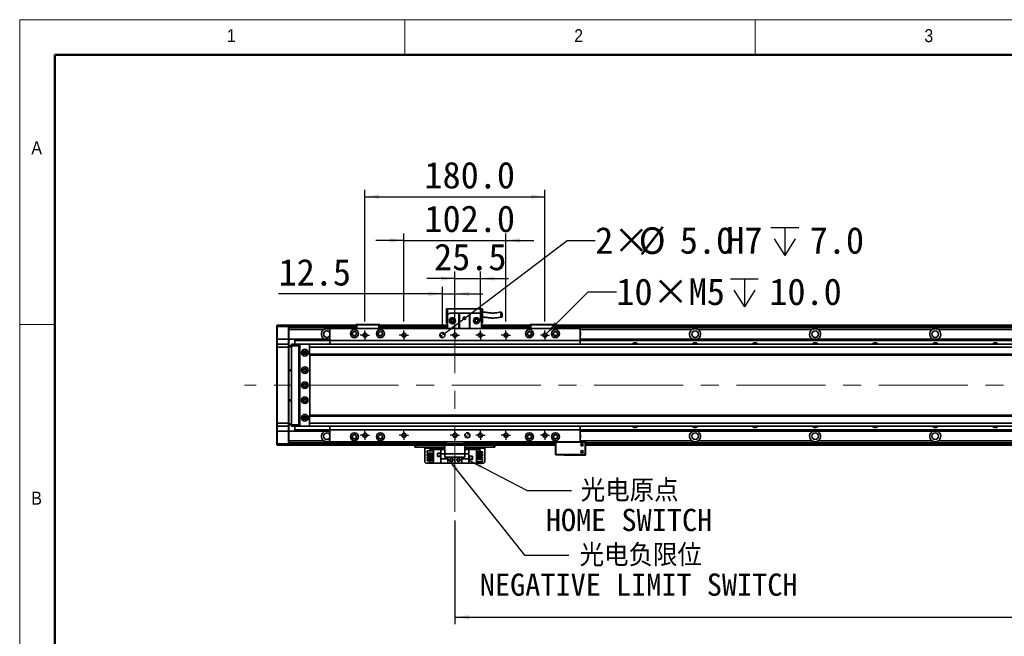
# Model space of a CAD drawing. Header units: millimetres. Extents: x 35 to 2905, y 35 to 2044.
# Tile 3 of 9: x 35 to 1019, y 1428 to 2044. Entities that reach past the tile are written whole.
import ezdxf

# ---------------------------------------------------------------- set-up
doc = ezdxf.new("R2010")
doc.units = ezdxf.units.MM
doc.header["$LTSCALE"] = 7
doc.linetypes.add('CENTERX2', pattern=[20.32, 12.7, -2.54, 2.54, -2.54])
doc.layers.add('黑色实线', color=7, linetype='Continuous')
doc.styles.add('SLDTEXTSTYLE1', font='Gothic.ttf', dxfattribs={"width": 0.913})
doc.styles.add('SLDTEXTSTYLE8', font='txt')
doc.styles.add('SLDTEXTSTYLE9', font='txt', dxfattribs={"bigfont": 'bigfont'})
doc.dimstyles.new('SLDDIMSTYLE0', dxfattribs={"dimtxt": 26.6, "dimasz": 14, "dimexe": 0, "dimexo": 0.0625, "dimgap": 6.65, "dimtad": 2, "dimdec": 1, "dimrnd": 1e-09, "dimzin": 4, "dimdsep": 46, "dimtxsty": 'SLDTEXTSTYLE8', "dimsah": 1, "dimcen": 0.09, "dimadec": 0, "dimazin": 1, "dimtfac": 1, "dimtdec": 1, "dimtmove": 0, "dimatfit": 0, "dimfxl": 0, "dimfrac": 2, "dimtolj": 1, "dimtzin": 12, "dimarcsym": 0})
doc.dimstyles.new('SLDDIMSTYLE1', dxfattribs={"dimtxt": 26.6, "dimasz": 14, "dimexe": 0, "dimexo": 0.0625, "dimgap": 6.65, "dimtad": 2, "dimdec": 1, "dimrnd": 1e-09, "dimzin": 12, "dimdsep": 46, "dimtxsty": 'SLDTEXTSTYLE8', "dimsah": 1, "dimcen": 0.09, "dimadec": 0, "dimazin": 3, "dimtfac": 1, "dimtdec": 1, "dimtmove": 0, "dimatfit": 0, "dimfxl": 0, "dimfrac": 2, "dimtolj": 1, "dimtzin": 12, "dimarcsym": 0})
doc.dimstyles.new('SLDDIMSTYLE2', dxfattribs={"dimtxt": 0.18, "dimasz": 14, "dimexe": 0, "dimexo": 0.0625, "dimgap": 0, "dimtad": 0, "dimtih": 1, "dimtoh": 1, "dimdec": 0, "dimrnd": 1e-09, "dimzin": 0, "dimdsep": 46, "dimtxsty": 'Standard', "dimsah": 1, "dimcen": 0.09, "dimadec": 0, "dimazin": 0, "dimtfac": 14, "dimtdec": 0, "dimtofl": 0, "dimtmove": 0, "dimatfit": 3, "dimfxl": 0, "dimfrac": 2, "dimtolj": 1, "dimtzin": 0, "dimarcsym": 0})
doc.dimstyles.new('SLDDIMSTYLE3', dxfattribs={"dimtxt": 26.6, "dimasz": 14, "dimexe": 0, "dimexo": 0.0625, "dimgap": 6.65, "dimtad": 2, "dimdec": 1, "dimrnd": 1e-09, "dimzin": 4, "dimdsep": 46, "dimtxsty": 'SLDTEXTSTYLE8', "dimsah": 1, "dimcen": 0.09, "dimadec": 0, "dimazin": 1, "dimtfac": 1, "dimtdec": 1, "dimtofl": 0, "dimtmove": 0, "dimatfit": 3, "dimfxl": 0, "dimfrac": 2, "dimtolj": 1, "dimtzin": 12, "dimarcsym": 0})
doc.dimstyles.new('SLDDIMSTYLE4', dxfattribs={"dimtxt": 26.6, "dimasz": 14, "dimexe": 0, "dimexo": 0.0625, "dimgap": 6.65, "dimtad": 0, "dimtih": 1, "dimtoh": 1, "dimdec": 1, "dimrnd": 1e-09, "dimzin": 4, "dimdsep": 46, "dimtxsty": 'SLDTEXTSTYLE8', "dimsah": 1, "dimcen": 0, "dimadec": 0, "dimazin": 1, "dimtfac": 1, "dimtdec": 1, "dimtofl": 0, "dimtmove": 0, "dimatfit": 3, "dimfxl": 0, "dimfrac": 2, "dimtolj": 1, "dimtzin": 12, "dimarcsym": 0})
doc.dimstyles.new('SLDDIMSTYLE5', dxfattribs={"dimtxt": 26.6, "dimasz": 14, "dimexe": 0, "dimexo": 0.0625, "dimgap": 6.65, "dimtad": 0, "dimtih": 1, "dimtoh": 1, "dimdec": 1, "dimrnd": 1e-09, "dimzin": 12, "dimdsep": 46, "dimtxsty": 'SLDTEXTSTYLE8', "dimsah": 1, "dimcen": 0, "dimadec": 0, "dimazin": 3, "dimtfac": 1, "dimtdec": 1, "dimtofl": 0, "dimtmove": 0, "dimatfit": 3, "dimfxl": 0, "dimfrac": 2, "dimtolj": 1, "dimtzin": 12, "dimarcsym": 0})

# ---------------------------------------------------------------- blocks, each defined once
blk = doc.blocks.new('_D_14')
at = {"layer": '黑色实线'}
for p, q in [((418.98, 1742.39), (418.98, 1830.56)), ((520.98, 1742.39), (520.98, 1830.56)), ((418.98, 1823.56), (390.98, 1823.56)), ((418.98, 1823.56), (520.98, 1823.56)), ((520.98, 1823.56), (548.98, 1823.56))]:
    blk.add_line(p, q, dxfattribs=at)
for points in [[(418.98, 1823.56), (404.98, 1825.66), (404.98, 1821.46)], [(520.98, 1823.56), (534.98, 1821.46), (534.98, 1825.66)]]:
    blk.add_solid(points, dxfattribs=at)
at = {"layer": '黑色实线', "insert": (439.53, 1858.46), "char_height": 26.6, "attachment_point": 1, "style": 'SLDTEXTSTYLE8'}
blk.add_mtext('102.0', dxfattribs=at)
blk = doc.blocks.new('_D_15')
at = {"layer": '黑色实线'}
for p, q in [((379.98, 1742.39), (379.98, 1874.16)), ((559.98, 1742.39), (559.98, 1874.16)), ((379.98, 1867.16), (559.98, 1867.16))]:
    blk.add_line(p, q, dxfattribs=at)
for points in [[(379.98, 1867.16), (393.98, 1865.06), (393.98, 1869.26)], [(559.98, 1867.16), (545.98, 1869.26), (545.98, 1865.06)]]:
    blk.add_solid(points, dxfattribs=at)
at = {"layer": '黑色实线', "insert": (439.53, 1902.06), "char_height": 26.6, "attachment_point": 1, "style": 'SLDTEXTSTYLE8'}
blk.add_mtext('180.0', dxfattribs=at)
blk = doc.blocks.new('_D_16')
at = {"layer": '黑色实线'}
for p, q in [((469.98, 1742.39), (469.98, 1792.44)), ((495.48, 1742.39), (495.48, 1792.44)), ((469.98, 1785.44), (441.98, 1785.44)), ((469.98, 1785.44), (495.48, 1785.44)), ((495.48, 1785.44), (523.48, 1785.44))]:
    blk.add_line(p, q, dxfattribs=at)
for points in [[(469.98, 1785.44), (455.98, 1787.54), (455.98, 1783.34)], [(495.48, 1785.44), (509.48, 1783.34), (509.48, 1787.54)]]:
    blk.add_solid(points, dxfattribs=at)
at = {"layer": '黑色实线', "insert": (449.14, 1820.34), "char_height": 26.6, "attachment_point": 1, "style": 'SLDTEXTSTYLE8'}
blk.add_mtext('25.5', dxfattribs=at)
blk = doc.blocks.new('_D_17')
at = {"layer": '黑色实线'}
for p, q in [((457.48, 1737.75), (457.48, 1777.12)), ((469.98, 1742.39), (469.98, 1777.12)), ((457.48, 1770.12), (293.74, 1770.12)), ((457.48, 1770.12), (469.98, 1770.12)), ((469.98, 1770.12), (497.98, 1770.12))]:
    blk.add_line(p, q, dxfattribs=at)
for points in [[(457.48, 1770.12), (443.48, 1772.22), (443.48, 1768.02)], [(469.98, 1770.12), (483.98, 1768.02), (483.98, 1772.22)]]:
    blk.add_solid(points, dxfattribs=at)
at = {"layer": '黑色实线', "insert": (293.74, 1805.02), "char_height": 26.6, "attachment_point": 1, "style": 'SLDTEXTSTYLE8'}
blk.add_mtext('12.5', dxfattribs=at)
blk = doc.blocks.new('SW_SYMBOL_HOLE_DEPTH')
at = {"layer": '黑色实线', "color": 0}
for p, q in [((0, 6125), (5600, 6125)), ((2800, 6125), (2800, 525)), ((700, 3885), (2800, 525)), ((4900, 3885), (2800, 525))]:
    blk.add_line(p, q, dxfattribs=at)
blk = doc.blocks.new('_D_18')
at = {"layer": '黑色实线'}
for p, q in [((561.47, 1730.35), (603.3, 1772.18)), ((603.3, 1772.18), (631.3, 1772.18))]:
    blk.add_line(p, q, dxfattribs=at)
blk.add_solid([(561.47, 1730.35), (572.85, 1738.76), (569.88, 1741.73)], dxfattribs=at)
at = {"layer": '黑色实线', "xscale": 0.004985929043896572, "yscale": 0.004985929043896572, "zscale": 0.004985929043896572}
blk.add_blockref('SW_SYMBOL_HOLE_DEPTH', (745.27, 1754.57), dxfattribs=at)
at = {"layer": '黑色实线', "char_height": 26.6, "attachment_point": 1, "style": 'SLDTEXTSTYLE8'}
for s, insert in [('10×M5', (631.3, 1785.58)), ('10.0', (784.21, 1785.58))]:
    blk.add_mtext(s, dxfattribs=dict(at, insert=insert))
blk = doc.blocks.new('_D_19')
at = {"layer": '黑色实线'}
for p, q in [((459.47, 1730.38), (582.14, 1823.56)), ((582.14, 1823.56), (610.14, 1823.56))]:
    blk.add_line(p, q, dxfattribs=at)
blk.add_solid([(459.47, 1730.38), (471.89, 1737.17), (469.35, 1740.52)], dxfattribs=at)
at = {"layer": '黑色实线', "xscale": 0.004985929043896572, "yscale": 0.004985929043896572, "zscale": 0.004985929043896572}
blk.add_blockref('SW_SYMBOL_HOLE_DEPTH', (785.64, 1805.84), dxfattribs=at)
at = {"layer": '黑色实线', "char_height": 26.6, "attachment_point": 1, "style": 'SLDTEXTSTYLE8'}
for s, insert in [('2×', (610.14, 1836.85)), ('%%c', (653.66, 1836.59)), ('5.0', (694.76, 1836.85)), ('H7', (741.09, 1836.85)), ('7.0', (824.58, 1836.85))]:
    blk.add_mtext(s, dxfattribs=dict(at, insert=insert))
blk = doc.blocks.new('_D_20')
at = {"layer": '黑色实线'}
for p, q in [((1909.98, 1547.4), (1909.98, 1440.06)), ((469.98, 1543.55), (469.98, 1440.06)), ((469.98, 1447.06), (1909.98, 1447.06))]:
    blk.add_line(p, q, dxfattribs=at)
for points in [[(469.98, 1447.06), (483.98, 1444.96), (483.98, 1449.16)], [(1909.98, 1447.06), (1895.98, 1449.16), (1895.98, 1444.96)]]:
    blk.add_solid(points, dxfattribs=at)
at = {"layer": '黑色实线', "insert": (1142.98, 1481.96), "char_height": 26.6, "attachment_point": 1, "style": 'SLDTEXTSTYLE8'}
blk.add_mtext('1440.0', dxfattribs=at)
blk = doc.blocks.new('SW_NOTE_7')
at = {"layer": '黑色实线', "color": 0, "char_height": 22.225, "attachment_point": 2}
for s, insert, style in [('光电原点', (58.04, 10.98), 'SLDTEXTSTYLE9'), ('HOME SWITCH', (57.44, -18.4), 'SLDTEXTSTYLE8')]:
    blk.add_mtext(s, dxfattribs=dict(at, insert=insert, style=style))
blk = doc.blocks.new('SW_NOTE_8')
at = {"layer": '黑色实线', "color": 0, "char_height": 22.225, "attachment_point": 2}
for s, insert, style in [('光电负限位', (71.9, 11.21), 'SLDTEXTSTYLE9'), ('NEGATIVE LIMIT SWITCH', (69.83, -18.18), 'SLDTEXTSTYLE8')]:
    blk.add_mtext(s, dxfattribs=dict(at, insert=insert, style=style))
blk = doc.blocks.new('SW_CENTERMARKSYMBOL_12')
at = {"layer": '黑色实线', "color": 0}
for p, q in [((-2.54, 0), (-4.64, 0)), ((0, 0), (-2.54, 0)), ((0, 2.54), (0, 4.64)), ((0, 0), (0, 2.54)), ((0, 0), (0, -2.54)), ((0, 0), (2.54, 0)), ((2.54, 0), (4.64, 0)), ((0, -2.54), (0, -4.64))]:
    blk.add_line(p, q, dxfattribs=at)
blk = doc.blocks.new('SW_CENTERMARKSYMBOL_13')
at = {"layer": '黑色实线', "color": 0}
for p, q in [((-2.54, 0), (-4.64, 0)), ((0, 0), (-2.54, 0)), ((0, 2.54), (0, 4.64)), ((0, 0), (0, 2.54)), ((0, 0), (0, -2.54)), ((0, 0), (2.54, 0)), ((2.54, 0), (4.64, 0)), ((0, -2.54), (0, -4.64))]:
    blk.add_line(p, q, dxfattribs=at)
blk = doc.blocks.new('SW_CENTERMARKSYMBOL_14')
at = {"layer": '黑色实线', "color": 0}
for p, q in [((-2.54, 0), (-4.64, 0)), ((0, 0), (-2.54, 0)), ((0, 2.54), (0, 4.64)), ((0, 0), (0, 2.54)), ((0, 0), (0, -2.54)), ((0, 0), (2.54, 0)), ((2.54, 0), (4.64, 0)), ((0, -2.54), (0, -4.64))]:
    blk.add_line(p, q, dxfattribs=at)
blk = doc.blocks.new('SW_CENTERMARKSYMBOL_15')
at = {"layer": '黑色实线', "color": 0}
for p, q in [((-2.54, 0), (-4.64, 0)), ((0, 0), (-2.54, 0)), ((0, 2.54), (0, 4.64)), ((0, 0), (0, 2.54)), ((0, 0), (0, -2.54)), ((0, 0), (2.54, 0)), ((2.54, 0), (4.64, 0)), ((0, -2.54), (0, -4.64))]:
    blk.add_line(p, q, dxfattribs=at)
blk = doc.blocks.new('SW_CENTERMARKSYMBOL_16')
at = {"layer": '黑色实线', "color": 0}
for p, q in [((-2.54, 0), (-4.64, 0)), ((0, 0), (-2.54, 0)), ((0, 2.54), (0, 4.64)), ((0, 0), (0, 2.54)), ((0, 0), (0, -2.54)), ((0, 0), (2.54, 0)), ((2.54, 0), (4.64, 0)), ((0, -2.54), (0, -4.64))]:
    blk.add_line(p, q, dxfattribs=at)
blk = doc.blocks.new('SW_CENTERMARKSYMBOL_17')
at = {"layer": '黑色实线', "color": 0}
for p, q in [((-2.54, 0), (-4.64, 0)), ((0, 0), (-2.54, 0)), ((0, 2.54), (0, 4.64)), ((0, 0), (0, 2.54)), ((0, 0), (0, -2.54)), ((0, 0), (2.54, 0)), ((2.54, 0), (4.64, 0)), ((0, -2.54), (0, -4.64))]:
    blk.add_line(p, q, dxfattribs=at)
blk = doc.blocks.new('SW_CENTERMARKSYMBOL_18')
at = {"layer": '黑色实线', "color": 0}
for p, q in [((-2.54, 0), (-4.64, 0)), ((0, 0), (-2.54, 0)), ((0, 2.54), (0, 4.64)), ((0, 0), (0, 2.54)), ((0, 0), (0, -2.54)), ((0, 0), (2.54, 0)), ((2.54, 0), (4.64, 0)), ((0, -2.54), (0, -4.64))]:
    blk.add_line(p, q, dxfattribs=at)
blk = doc.blocks.new('SW_CENTERMARKSYMBOL_19')
at = {"layer": '黑色实线', "color": 0}
for p, q in [((-2.54, 0), (-4.64, 0)), ((0, 0), (-2.54, 0)), ((0, 2.54), (0, 4.64)), ((0, 0), (0, 2.54)), ((0, 0), (0, -2.54)), ((0, 0), (2.54, 0)), ((2.54, 0), (4.64, 0)), ((0, -2.54), (0, -4.64))]:
    blk.add_line(p, q, dxfattribs=at)
blk = doc.blocks.new('SW_CENTERMARKSYMBOL_20')
at = {"layer": '黑色实线', "color": 0}
for p, q in [((-2.54, 0), (-4.64, 0)), ((0, 0), (-2.54, 0)), ((0, 2.54), (0, 4.64)), ((0, 0), (0, 2.54)), ((0, 0), (0, -2.54)), ((0, 0), (2.54, 0)), ((2.54, 0), (4.64, 0)), ((0, -2.54), (0, -4.64))]:
    blk.add_line(p, q, dxfattribs=at)
blk = doc.blocks.new('SW_CENTERMARKSYMBOL_21')
at = {"layer": '黑色实线', "color": 0}
for p, q in [((-2.54, 0), (-4.64, 0)), ((0, 0), (-2.54, 0)), ((0, 2.54), (0, 4.64)), ((0, 0), (0, 2.54)), ((0, 0), (0, -2.54)), ((0, 0), (2.54, 0)), ((2.54, 0), (4.64, 0)), ((0, -2.54), (0, -4.64))]:
    blk.add_line(p, q, dxfattribs=at)
blk = doc.blocks.new('SW_CENTERMARKSYMBOL_22')
at = {"layer": '黑色实线', "color": 0}
for p, q in [((-2.54, 0), (-4.64, 0)), ((0, 0), (-2.54, 0)), ((0, 2.54), (0, 4.64)), ((0, 0), (0, 2.54)), ((0, 0), (0, -2.54)), ((0, 0), (2.54, 0)), ((2.54, 0), (4.64, 0)), ((0, -2.54), (0, -4.64))]:
    blk.add_line(p, q, dxfattribs=at)
blk = doc.blocks.new('SW_CENTERMARKSYMBOL_23')
at = {"layer": '黑色实线', "color": 0}
for p, q in [((-2.54, 0), (-4.64, 0)), ((0, 0), (-2.54, 0)), ((0, 2.54), (0, 4.64)), ((0, 0), (0, 2.54)), ((0, 0), (0, -2.54)), ((0, 0), (2.54, 0)), ((2.54, 0), (4.64, 0)), ((0, -2.54), (0, -4.64))]:
    blk.add_line(p, q, dxfattribs=at)
blk = doc.blocks.new('SW_DOWELSYMBOL_2')
at = {"linetype": 'Continuous', "lineweight": 18}
h = blk.add_hatch(color=0, dxfattribs=at)
edge = h.paths.add_edge_path(flags=0)
edge.add_arc((0, 0), 2.5, 180, 270)
edge.add_line((0, -2.5), (0, 0))
edge.add_line((0, 0), (-2.5, 0))
h = blk.add_hatch(color=0, dxfattribs=at)
edge = h.paths.add_edge_path(flags=0)
edge.add_arc((0, 0), 2.5, 0, 90)
edge.add_line((0, 2.5), (0, 0))
edge.add_line((0, 0), (2.5, 0))
at = {"layer": '黑色实线', "color": 0}
blk.add_circle((0, 0), 2.5, dxfattribs=at)
blk = doc.blocks.new('SW_DOWELSYMBOL_3')
at = {"linetype": 'Continuous', "lineweight": 18}
h = blk.add_hatch(color=0, dxfattribs=at)
edge = h.paths.add_edge_path(flags=0)
edge.add_arc((0, 0), 2.5, 180, 270)
edge.add_line((0, -2.5), (0, 0))
edge.add_line((0, 0), (-2.5, 0))
h = blk.add_hatch(color=0, dxfattribs=at)
edge = h.paths.add_edge_path(flags=0)
edge.add_arc((0, 0), 2.5, 0, 90)
edge.add_line((0, 2.5), (0, 0))
edge.add_line((0, 0), (2.5, 0))
at = {"layer": '黑色实线', "color": 0}
blk.add_circle((0, 0), 2.5, dxfattribs=at)

msp = doc.modelspace()

# ---------------------------------------------------------------- linework, layer by layer
at = {"color": 7, "linetype": 'Continuous', "lineweight": 18}
for p, q in [((2905, 2044), (35, 2044)), ((35, 2044), (35, 35)), ((420, 2009), (420, 2044)), ((770, 2044), (770, 2009)), ((70, 2009), (2870, 2009)), ((70, 2009), (70, 70)), ((70, 1739.5), (35, 1739.5))]:
    msp.add_line(p, q, dxfattribs=at)
at = {"color": 7, "linetype": 'Continuous', "lineweight": 50}
for p, q in [((2870, 2009), (70, 2009)), ((70, 2009), (70, 70))]:
    msp.add_line(p, q, dxfattribs=at)
at = {"color": 7, "linetype": 'Continuous', "lineweight": 35}
for p, q in [((461.48, 1755.16), (462.48, 1755.16)), ((461.48, 1755.16), (461.48, 1740.76)), ((462.48, 1748.76), (462.48, 1755.16)), ((462.48, 1755.16), (496.48, 1755.16)), ((496.48, 1755.16), (497.48, 1755.16)), ((496.48, 1755.16), (496.48, 1748.76)), ((497.48, 1740.76), (497.48, 1755.16)), ((464.48, 1750.76), (462.48, 1748.76)), ((462.48, 1748.76), (462.48, 1735.36)), ((464.48, 1750.76), (473.98, 1750.76)), ((473.98, 1735.36), (473.98, 1750.76)), ((473.98, 1750.76), (474.48, 1750.76)), ((474.48, 1750.76), (474.48, 1735.36)), ((484.48, 1750.76), (474.48, 1750.76)), ((484.48, 1735.36), (484.48, 1750.76)), ((484.48, 1750.76), (484.98, 1750.76)), ((484.98, 1750.76), (494.48, 1750.76)), ((484.98, 1750.76), (484.98, 1735.36)), ((496.48, 1748.76), (494.48, 1750.76)), ((496.48, 1748.76), (496.48, 1735.36)), ((291.98, 1738.56), (292.28, 1738.86)), ((291.98, 1737.36), (291.98, 1738.56)), ((291.98, 1737.36), (292.28, 1737.36)), ((291.98, 1724.86), (291.98, 1737.36)), ((292.28, 1738.86), (292.28, 1737.36)), ((292.28, 1738.86), (303.68, 1738.86)), ((303.68, 1737.36), (292.28, 1737.36)), ((292.28, 1737.36), (292.28, 1724.86)), ((303.68, 1737.36), (303.68, 1738.86)), ((303.68, 1738.86), (303.98, 1738.56)), ((303.68, 1737.36), (303.98, 1737.36)), ((303.68, 1724.86), (303.68, 1737.36)), ((370.98, 1738.86), (303.98, 1738.86)), ((303.98, 1738.86), (303.98, 1738.56)), ((303.98, 1738.56), (303.98, 1737.36)), ((370.98, 1738.36), (303.98, 1738.36)), ((303.98, 1737.36), (303.98, 1724.86)), ((370.98, 1736.36), (303.98, 1736.36)), ((338.81, 1734.36), (303.98, 1734.36)), ((594.98, 1735.36), (344.98, 1735.36)), ((344.98, 1735.36), (344.98, 1723.36)), ((370.98, 1739.06), (371.28, 1739.36)), ((371.98, 1739.06), (370.98, 1739.06)), ((370.98, 1735.36), (370.98, 1739.06)), ((371.28, 1739.36), (372.11, 1739.36)), ((371.98, 1739.06), (372.11, 1739.36)), ((371.98, 1739.06), (371.98, 1735.36)), ((393.98, 1739.06), (371.98, 1739.06)), ((372.11, 1739.36), (393.86, 1739.36)), ((393.98, 1739.06), (393.86, 1739.36)), ((393.86, 1739.36), (394.68, 1739.36)), ((393.98, 1735.36), (393.98, 1739.06)), ((394.98, 1739.06), (393.98, 1739.06)), ((394.68, 1739.36), (394.98, 1739.06)), ((394.98, 1739.06), (394.98, 1735.36)), ((462.48, 1738.86), (394.98, 1738.86)), ((394.98, 1738.66), (462.48, 1738.66)), ((394.98, 1738.46), (462.48, 1738.46)), ((462.48, 1738.36), (394.98, 1738.36)), ((462.48, 1736.36), (394.98, 1736.36)), ((461.48, 1740.76), (462.48, 1740.76)), ((496.48, 1740.76), (497.48, 1740.76)), ((544.98, 1738.86), (496.48, 1738.86)), ((496.48, 1738.66), (544.98, 1738.66)), ((496.48, 1738.46), (544.98, 1738.46)), ((544.98, 1738.36), (496.48, 1738.36)), ((544.98, 1736.36), (496.48, 1736.36)), ((544.98, 1739.06), (545.28, 1739.36)), ((544.98, 1735.36), (544.98, 1739.06)), ((545.98, 1739.06), (544.98, 1739.06)), ((545.28, 1739.36), (546.11, 1739.36)), ((545.98, 1739.06), (546.11, 1739.36)), ((567.98, 1739.06), (545.98, 1739.06)), ((545.98, 1739.06), (545.98, 1735.36)), ((546.11, 1739.36), (567.86, 1739.36)), ((567.86, 1739.36), (568.68, 1739.36)), ((567.98, 1739.06), (567.86, 1739.36)), ((568.98, 1739.06), (567.98, 1739.06)), ((567.98, 1735.36), (567.98, 1739.06)), ((568.68, 1739.36), (568.98, 1739.06)), ((568.98, 1739.06), (568.98, 1735.36)), ((1810.98, 1738.86), (568.98, 1738.86)), ((568.98, 1738.66), (1810.98, 1738.66)), ((568.98, 1738.46), (1810.98, 1738.46)), ((1810.98, 1738.36), (568.98, 1738.36)), ((1810.98, 1736.36), (568.98, 1736.36)), ((594.98, 1735.36), (594.98, 1723.36)), ((826.81, 1734.36), (713.15, 1734.36)), ((946.81, 1734.36), (833.15, 1734.36)), ((1066.81, 1734.36), (953.15, 1734.36)), ((291.98, 1724.86), (292.28, 1724.86)), ((291.98, 1719.56), (291.98, 1724.86)), ((292.28, 1724.86), (292.28, 1719.86)), ((303.68, 1724.86), (292.28, 1724.86)), ((303.68, 1719.86), (303.68, 1724.86)), ((303.68, 1724.86), (303.98, 1724.86)), ((303.98, 1724.86), (303.98, 1719.56)), ((309.98, 1724.86), (303.98, 1724.86)), ((309.98, 1724.86), (344.98, 1724.86)), ((309.98, 1724.86), (309.98, 1724.57)), ((309.98, 1724.57), (344.98, 1724.57)), ((309.98, 1724.57), (309.98, 1723.67)), ((309.98, 1723.67), (309.98, 1723.37)), ((309.98, 1723.67), (344.98, 1723.67)), ((309.98, 1723.37), (344.98, 1723.37)), ((309.98, 1723.37), (309.98, 1719.86)), ((344.26, 1724.86), (344.98, 1725.25)), ((594.98, 1723.36), (344.98, 1723.36)), ((344.98, 1723.36), (344.98, 1719.86)), ((594.98, 1724.86), (1784.98, 1724.86)), ((594.98, 1724.57), (1784.98, 1724.57)), ((594.98, 1723.67), (1784.98, 1723.67)), ((594.98, 1723.37), (1784.98, 1723.37)), ((594.98, 1723.36), (594.98, 1719.86)), ((292.28, 1719.86), (291.98, 1719.56)), ((291.98, 1716.86), (291.98, 1719.56)), ((292.28, 1716.86), (291.98, 1716.86)), ((291.98, 1640.86), (291.98, 1716.86)), ((292.28, 1719.86), (292.28, 1716.86)), ((292.28, 1719.86), (303.68, 1719.86)), ((292.28, 1716.86), (292.28, 1640.86)), ((303.68, 1716.86), (292.28, 1716.86)), ((303.68, 1716.86), (303.68, 1719.86)), ((303.68, 1719.86), (303.98, 1719.56)), ((303.68, 1640.86), (303.68, 1716.86)), ((303.68, 1716.86), (303.98, 1716.86)), ((303.98, 1719.56), (303.98, 1716.86)), ((303.98, 1718.36), (306.48, 1718.36)), ((306.48, 1717.36), (303.98, 1717.36)), ((303.98, 1716.86), (303.98, 1640.86)), ((306.48, 1719.56), (306.78, 1719.86)), ((306.48, 1718.36), (306.48, 1719.56)), ((306.48, 1718.36), (306.78, 1718.36)), ((306.48, 1639.36), (306.48, 1718.36)), ((306.78, 1719.86), (306.78, 1718.36)), ((306.78, 1719.86), (313.98, 1719.86)), ((306.78, 1718.36), (306.78, 1639.36)), ((313.98, 1718.36), (306.78, 1718.36)), ((313.98, 1719.86), (313.98, 1718.36)), ((313.98, 1719.86), (315.48, 1719.86)), ((315.18, 1719.56), (313.98, 1719.56)), ((313.98, 1718.36), (313.98, 1639.36)), ((314.48, 1717.86), (314.48, 1639.86)), ((314.98, 1717.86), (314.48, 1717.86)), ((315.48, 1719.86), (314.98, 1719.36)), ((314.98, 1719.36), (314.98, 1638.36)), ((324.48, 1719.86), (315.48, 1719.86)), ((324.98, 1719.36), (324.48, 1719.86)), ((2055.48, 1719.86), (324.48, 1719.86)), ((324.48, 1719.23), (324.48, 1716.86)), ((2055.48, 1716.86), (324.48, 1716.86)), ((324.48, 1716.86), (324.48, 1709.86)), ((324.98, 1719.23), (324.98, 1719.36)), ((321.13, 1711.86), (318.84, 1711.86)), ((2055.48, 1709.86), (324.48, 1709.86)), ((324.48, 1709.86), (324.48, 1708.86)), ((324.48, 1708.86), (2055.48, 1708.86)), ((324.98, 1648.86), (324.98, 1708.86)), ((303.98, 1694.36), (306.48, 1694.36)), ((306.48, 1693.36), (303.98, 1693.36)), ((303.98, 1664.36), (306.48, 1664.36)), ((306.48, 1663.36), (303.98, 1663.36)), ((318.84, 1645.86), (321.13, 1645.86)), ((2055.48, 1648.86), (324.48, 1648.86)), ((324.48, 1648.86), (324.48, 1647.86)), ((2055.48, 1647.86), (324.48, 1647.86)), ((324.48, 1647.86), (324.48, 1640.86)), ((292.28, 1640.86), (291.98, 1640.86)), ((291.98, 1638.16), (291.98, 1640.86)), ((292.28, 1637.86), (291.98, 1638.16)), ((291.98, 1632.86), (291.98, 1638.16)), ((292.28, 1640.86), (303.68, 1640.86)), ((292.28, 1640.86), (292.28, 1637.86)), ((303.68, 1637.86), (292.28, 1637.86)), ((292.28, 1637.86), (292.28, 1632.86)), ((303.68, 1640.86), (303.98, 1640.86)), ((303.68, 1637.86), (303.68, 1640.86)), ((303.68, 1637.86), (303.98, 1638.16)), ((303.68, 1632.86), (303.68, 1637.86)), ((303.98, 1640.86), (303.98, 1638.16)), ((303.98, 1640.36), (306.48, 1640.36)), ((306.48, 1639.36), (303.98, 1639.36)), ((303.98, 1638.16), (303.98, 1632.86)), ((306.48, 1639.36), (306.78, 1639.36)), ((306.48, 1638.16), (306.48, 1639.36)), ((306.48, 1638.16), (306.78, 1637.86)), ((306.78, 1639.36), (313.98, 1639.36)), ((306.78, 1639.36), (306.78, 1637.86)), ((313.98, 1637.86), (306.78, 1637.86)), ((309.98, 1637.86), (309.98, 1634.35)), ((309.98, 1634.35), (344.98, 1634.35)), ((309.98, 1634.35), (309.98, 1634.06)), ((309.98, 1634.06), (344.98, 1634.06)), ((309.98, 1634.06), (309.98, 1633.16)), ((313.98, 1639.36), (313.98, 1637.86)), ((313.98, 1638.16), (315.18, 1638.16)), ((315.48, 1637.86), (313.98, 1637.86)), ((314.48, 1639.86), (314.98, 1639.86)), ((314.98, 1638.36), (315.48, 1637.86)), ((315.48, 1637.86), (324.48, 1637.86)), ((2055.48, 1640.86), (324.48, 1640.86)), ((324.48, 1640.86), (324.48, 1638.5)), ((324.48, 1637.86), (324.98, 1638.36)), ((2055.48, 1637.86), (324.48, 1637.86)), ((324.98, 1638.36), (324.98, 1638.5)), ((344.98, 1637.86), (344.98, 1634.36)), ((594.98, 1634.36), (344.98, 1634.36)), ((344.98, 1634.36), (344.98, 1622.36)), ((594.98, 1637.86), (594.98, 1634.36)), ((594.98, 1634.36), (594.98, 1622.36)), ((594.98, 1634.35), (1784.98, 1634.35)), ((594.98, 1634.06), (1784.98, 1634.06)), ((292.28, 1632.86), (291.98, 1632.86)), ((291.98, 1620.36), (291.98, 1632.86)), ((303.68, 1632.86), (292.28, 1632.86)), ((292.28, 1632.86), (292.28, 1620.36)), ((303.98, 1632.86), (303.68, 1632.86)), ((303.68, 1620.36), (303.68, 1632.86)), ((309.98, 1632.87), (303.98, 1632.87)), ((303.98, 1632.86), (303.98, 1620.36)), ((309.98, 1633.16), (344.98, 1633.16)), ((309.98, 1633.16), (309.98, 1632.87)), ((309.98, 1632.87), (344.98, 1632.87)), ((344.26, 1632.87), (344.98, 1632.47)), ((594.98, 1633.16), (1784.98, 1633.16)), ((594.98, 1632.87), (1784.98, 1632.87)), ((292.28, 1620.36), (291.98, 1620.36)), ((291.98, 1619.16), (291.98, 1620.36)), ((292.28, 1618.86), (291.98, 1619.16)), ((292.28, 1620.36), (303.68, 1620.36)), ((292.28, 1620.36), (292.28, 1618.86)), ((303.68, 1618.86), (292.28, 1618.86)), ((303.98, 1620.36), (303.68, 1620.36)), ((303.68, 1618.86), (303.68, 1620.36)), ((303.98, 1619.16), (303.68, 1618.86)), ((338.81, 1623.37), (303.98, 1623.37)), ((459.98, 1621.37), (303.98, 1621.37)), ((303.98, 1620.36), (303.98, 1619.16)), ((303.98, 1619.16), (303.98, 1618.86)), ((459.98, 1618.86), (303.98, 1618.86)), ((594.98, 1622.36), (344.98, 1622.36)), ((429.98, 1616.86), (429.98, 1618.86)), ((430.98, 1616.86), (429.98, 1616.86)), ((430.98, 1618.86), (430.98, 1616.86)), ((459.98, 1616.86), (430.98, 1616.86)), ((439.98, 1616.86), (439.98, 1615.86)), ((439.98, 1602.06), (439.98, 1615.86)), ((444.68, 1614.36), (448.48, 1614.36)), ((444.68, 1613.42), (444.68, 1614.36)), ((448.48, 1601.06), (448.48, 1614.66)), ((448.48, 1614.66), (456.03, 1614.66)), ((456.03, 1614.66), (456.03, 1610.36)), ((459.98, 1614.66), (456.03, 1614.66)), ((459.98, 1620.36), (459.98, 1622.36)), ((460.98, 1620.36), (459.98, 1620.36)), ((459.98, 1618.86), (459.98, 1620.36)), ((479.98, 1618.86), (459.98, 1618.86)), ((459.98, 1618.86), (459.98, 1610.36)), ((460.98, 1622.36), (460.98, 1620.36)), ((478.98, 1620.36), (460.98, 1620.36)), ((478.98, 1620.36), (478.98, 1622.36)), ((479.98, 1620.36), (478.98, 1620.36)), ((479.98, 1622.36), (479.98, 1620.36)), ((570.48, 1621.37), (479.98, 1621.37)), ((479.98, 1620.36), (479.98, 1618.86)), ((479.98, 1618.86), (479.98, 1610.36)), ((570.48, 1618.86), (479.98, 1618.86)), ((508.98, 1616.86), (479.98, 1616.86)), ((483.93, 1614.66), (479.98, 1614.66)), ((483.93, 1610.36), (483.93, 1614.66)), ((491.48, 1614.66), (483.93, 1614.66)), ((491.48, 1614.66), (491.48, 1601.06)), ((495.28, 1614.36), (491.48, 1614.36)), ((495.28, 1614.36), (495.28, 1612.42)), ((499.98, 1615.86), (499.98, 1616.86)), ((499.98, 1615.86), (499.98, 1602.06)), ((508.98, 1616.86), (508.98, 1618.86)), ((509.98, 1616.86), (508.98, 1616.86)), ((509.98, 1618.86), (509.98, 1616.86)), ((570.78, 1622.36), (570.48, 1622.06)), ((570.48, 1609.66), (570.48, 1622.06)), ((570.78, 1622.06), (570.48, 1622.06)), ((570.78, 1622.06), (570.91, 1622.36)), ((600.18, 1622.06), (570.78, 1622.06)), ((570.78, 1622.06), (570.78, 1609.66)), ((594.98, 1622.66), (600.48, 1622.66)), ((594.98, 1622.36), (600.06, 1622.36)), ((598.13, 1618.86), (595.84, 1618.86)), ((600.18, 1622.06), (600.06, 1622.36)), ((600.06, 1622.36), (600.18, 1622.36)), ((600.48, 1622.06), (600.18, 1622.36)), ((600.18, 1609.66), (600.18, 1622.06)), ((600.48, 1622.06), (600.18, 1622.06)), ((600.48, 1622.06), (600.48, 1622.66)), ((600.48, 1622.06), (600.48, 1609.66)), ((1781.48, 1621.37), (600.48, 1621.37)), ((1781.48, 1618.86), (600.48, 1618.86)), ((826.81, 1623.37), (713.15, 1623.37)), ((946.81, 1623.37), (833.15, 1623.37)), ((1066.81, 1623.37), (953.15, 1623.37)), ((442.28, 1610.92), (442.28, 1613.42)), ((442.28, 1613.42), (448.48, 1613.42)), ((442.28, 1610.92), (448.48, 1610.92)), ((442.28, 1608.38), (442.28, 1609.88)), ((442.28, 1609.88), (448.48, 1609.88)), ((442.28, 1608.38), (448.48, 1608.38)), ((442.28, 1605.84), (442.28, 1607.34)), ((442.28, 1607.34), (448.48, 1607.34)), ((442.28, 1605.84), (448.48, 1605.84)), ((442.28, 1604.8), (448.48, 1604.8)), ((442.28, 1603.3), (442.28, 1604.8)), ((444.68, 1609.88), (444.68, 1610.92)), ((444.68, 1607.34), (444.68, 1608.38)), ((444.68, 1604.8), (444.68, 1605.84)), ((455.78, 1610.96), (452.58, 1610.96)), ((452.58, 1610.96), (452.58, 1607.76)), ((452.58, 1607.76), (455.78, 1607.76)), ((452.68, 1610.86), (452.68, 1607.86)), ((455.68, 1610.86), (452.68, 1610.86)), ((452.68, 1607.86), (455.68, 1607.86)), ((455.68, 1607.86), (455.68, 1610.86)), ((455.78, 1607.76), (455.78, 1610.96)), ((459.98, 1610.36), (456.03, 1610.36)), ((456.03, 1605.36), (456.03, 1610.36)), ((456.03, 1605.36), (462.98, 1605.36)), ((456.03, 1605.36), (456.03, 1601.06)), ((459.98, 1610.36), (479.98, 1610.36)), ((459.98, 1606.86), (459.98, 1610.36)), ((479.98, 1606.86), (459.98, 1606.86)), ((462.98, 1606.86), (462.98, 1605.36)), ((462.98, 1601.06), (462.98, 1605.36)), ((469.98, 1601.06), (469.98, 1606.86)), ((476.98, 1605.36), (476.98, 1606.86)), ((476.98, 1605.36), (483.93, 1605.36)), ((476.98, 1605.36), (476.98, 1601.06)), ((483.93, 1610.36), (479.98, 1610.36)), ((479.98, 1610.36), (479.98, 1606.86)), ((483.93, 1610.36), (483.93, 1605.36)), ((483.93, 1601.06), (483.93, 1605.36)), ((487.38, 1607.96), (484.18, 1607.96)), ((484.18, 1607.96), (484.18, 1604.76)), ((484.18, 1604.76), (487.38, 1604.76)), ((484.28, 1607.86), (484.28, 1604.86)), ((487.28, 1607.86), (484.28, 1607.86)), ((484.28, 1604.86), (487.28, 1604.86)), ((487.28, 1604.86), (487.28, 1607.86)), ((487.38, 1604.76), (487.38, 1607.96)), ((497.68, 1612.42), (491.48, 1612.42)), ((497.68, 1610.92), (491.48, 1610.92)), ((497.68, 1609.88), (491.48, 1609.88)), ((497.68, 1608.38), (491.48, 1608.38)), ((497.68, 1607.34), (491.48, 1607.34)), ((497.68, 1605.84), (491.48, 1605.84)), ((497.68, 1604.8), (491.48, 1604.8)), ((495.28, 1610.92), (495.28, 1609.88)), ((495.28, 1608.38), (495.28, 1607.34)), ((495.28, 1605.84), (495.28, 1604.8)), ((497.68, 1612.42), (497.68, 1610.92)), ((497.68, 1609.88), (497.68, 1608.38)), ((497.68, 1607.34), (497.68, 1605.84)), ((497.68, 1604.8), (497.68, 1602.3)), ((570.48, 1609.66), (570.78, 1609.66)), ((570.78, 1609.36), (570.48, 1609.66)), ((570.78, 1609.66), (600.18, 1609.66)), ((570.78, 1609.66), (570.91, 1609.36)), ((570.91, 1609.36), (570.78, 1609.36)), ((600.06, 1609.36), (570.91, 1609.36)), ((578.98, 1609.06), (578.98, 1609.36)), ((578.98, 1609.06), (600.48, 1609.06)), ((600.18, 1609.66), (600.06, 1609.36)), ((600.18, 1609.36), (600.06, 1609.36)), ((600.18, 1609.66), (600.48, 1609.66)), ((600.48, 1609.66), (600.18, 1609.36)), ((600.48, 1609.06), (600.48, 1609.66)), ((439.98, 1602.06), (440.98, 1601.06)), ((448.48, 1601.06), (440.98, 1601.06)), ((442.28, 1603.3), (448.48, 1603.3)), ((444.68, 1601.36), (444.68, 1603.3)), ((444.68, 1601.36), (448.48, 1601.36)), ((448.48, 1601.06), (456.03, 1601.06)), ((456.03, 1601.06), (462.98, 1601.06)), ((469.98, 1601.06), (462.98, 1601.06)), ((469.98, 1601.06), (476.98, 1601.06)), ((476.98, 1601.06), (483.93, 1601.06)), ((491.48, 1601.06), (483.93, 1601.06)), ((497.68, 1602.3), (491.48, 1602.3)), ((495.28, 1601.36), (491.48, 1601.36)), ((498.98, 1601.06), (491.48, 1601.06)), ((495.28, 1602.3), (495.28, 1601.36)), ((498.98, 1601.06), (499.98, 1602.06))]:
    msp.add_line(p, q, dxfattribs=at)
at = {"color": 8, "linetype": 'Continuous', "lineweight": 35}
for p, q in [((370.98, 1737.86), (303.98, 1737.86)), ((462.48, 1737.86), (394.98, 1737.86)), ((544.98, 1737.86), (496.48, 1737.86)), ((1810.98, 1737.86), (568.98, 1737.86)), ((706.81, 1734.36), (594.98, 1734.36)), ((459.98, 1619.86), (303.98, 1619.86)), ((439.98, 1615.86), (459.98, 1615.86)), ((570.48, 1619.86), (479.98, 1619.86)), ((479.98, 1615.86), (499.98, 1615.86)), ((706.81, 1623.37), (594.98, 1623.37)), ((598.13, 1619.86), (595.84, 1619.86)), ((1781.48, 1619.86), (600.48, 1619.86))]:
    msp.add_line(p, q, dxfattribs=at)
at = {"color": 7, "linetype": 'Continuous', "lineweight": 35, "flags": 128}
msp.add_lwpolyline([(346.63, 1735.29), (346.62, 1735.61), (346.54, 1735.97), (346.32, 1736.2), (346, 1736.31), (345.59, 1736.35), (345.08, 1736.36), (344.53, 1736.35), (344.03, 1736.32), (343.66, 1736.21), (343.44, 1736), (343.35, 1735.7), (343.33, 1735.27), (343.33, 1735.19), (343.33, 1735.19)], dxfattribs=at)
at = {"color": 7, "linetype": 'Continuous', "lineweight": 35}
for centre, radius in [((467.48, 1743.26), 3), ((467.48, 1743.26), 1.7), ((467.48, 1743.26), 1.6), ((479.48, 1745.76), 1.25), ((491.48, 1743.26), 3), ((491.48, 1743.26), 1.7), ((491.48, 1743.26), 1.6), ((369.48, 1730.37), 4), ((369.48, 1730.37), 2.25), ((369.48, 1730.37), 2), ((395.48, 1730.37), 4), ((395.48, 1730.37), 2.25), ((395.48, 1730.37), 2), ((544.48, 1730.37), 4), ((544.48, 1730.37), 2.25), ((544.48, 1730.37), 2), ((570.48, 1730.37), 4), ((570.48, 1730.37), 2.25), ((570.48, 1730.37), 2), ((709.98, 1729.86), 3.3), ((829.98, 1729.86), 3.3), ((949.98, 1729.86), 3.3), ((379.98, 1728.86), 2.1), ((418.98, 1728.86), 2.1), ((457.48, 1728.86), 2.5), ((469.98, 1728.86), 2.1), ((495.48, 1728.86), 2.1), ((520.98, 1728.86), 2.1), ((559.98, 1728.86), 2.1), ((319.98, 1711.36), 3.36), ((319.98, 1711.36), 1.7), ((319.98, 1711.36), 1.6), ((319.98, 1711.36), 1.25), ((319.98, 1693.86), 3.36), ((319.98, 1693.86), 1.7), ((319.98, 1693.86), 1.6), ((319.98, 1693.86), 1.25), ((319.98, 1678.86), 3.36), ((319.98, 1678.86), 1.7), ((319.98, 1678.86), 1.6), ((319.98, 1678.86), 1.25), ((319.98, 1663.86), 3.36), ((319.98, 1663.86), 1.7), ((319.98, 1663.86), 1.6), ((319.98, 1663.86), 1.25), ((319.98, 1646.36), 3.36), ((319.98, 1646.36), 1.7), ((319.98, 1646.36), 1.6), ((319.98, 1646.36), 1.25), ((369.48, 1627.36), 4), ((369.48, 1627.36), 2.25), ((369.48, 1627.36), 2), ((379.98, 1628.86), 2.1), ((395.48, 1627.36), 4), ((395.48, 1627.36), 2.25), ((395.48, 1627.36), 2), ((418.98, 1628.86), 2.1), ((469.98, 1628.86), 2.1), ((482.48, 1628.86), 2.5), ((495.48, 1628.86), 2.1), ((520.98, 1628.86), 2.1), ((544.48, 1627.36), 4), ((544.48, 1627.36), 2.25), ((544.48, 1627.36), 2), ((559.98, 1628.86), 2.1), ((570.48, 1627.36), 4), ((570.48, 1627.36), 2.25), ((570.48, 1627.36), 2), ((709.98, 1627.86), 3.3), ((829.98, 1627.86), 3.3), ((949.98, 1627.86), 3.3), ((596.98, 1619.36), 1.25), ((466.48, 1604.36), 1.75), ((466.48, 1604.36), 1.25), ((473.48, 1604.36), 1.75), ((473.48, 1604.36), 1.25), ((596.98, 1612.36), 1.25)]:
    msp.add_circle(centre, radius, dxfattribs=at)
for centre, radius, start, end in [((341.98, 1729.86), 5.5, 125.18979, 245.50882), ((341.98, 1729.86), 3.3, 24.61998, 335.38002), ((589.98, 1729.86), 5.5, 335.38002, 24.61998), ((709.98, 1729.86), 5.5, 125.18979, 245.50882), ((709.98, 1729.86), 5.5, 294.49118, 54.81021), ((829.98, 1729.86), 5.5, 125.18979, 245.50882), ((829.98, 1729.86), 5.5, 294.49118, 54.81021), ((949.98, 1729.86), 5.5, 125.18979, 245.50882), ((949.98, 1729.86), 5.5, 294.49118, 54.81021), ((649.98, 1717.36), 3.75, 41.91572, 138.08428), ((709.98, 1717.36), 3.75, 41.91572, 138.08428), ((769.98, 1717.36), 3.75, 41.91572, 138.08428), ((829.98, 1717.36), 3.75, 41.91572, 138.08428), ((889.98, 1717.36), 3.75, 41.91572, 138.08428), ((949.98, 1717.36), 3.75, 41.91572, 138.08428), ((1009.98, 1717.36), 3.75, 41.91572, 138.08428), ((649.98, 1640.37), 3.75, 221.91572, 318.08428), ((709.98, 1640.37), 3.75, 221.91572, 318.08428), ((769.98, 1640.37), 3.75, 221.91572, 318.08428), ((829.98, 1640.37), 3.75, 221.91572, 318.08428), ((889.98, 1640.37), 3.75, 221.91572, 318.08428), ((949.98, 1640.37), 3.75, 221.91572, 318.08428), ((1009.98, 1640.37), 3.75, 221.91572, 318.08428), ((341.98, 1627.86), 5.5, 114.49118, 234.81021), ((341.98, 1627.86), 3.3, 24.61998, 335.38002), ((589.98, 1627.86), 5.5, 335.38002, 24.61998), ((709.98, 1627.86), 5.5, 114.49118, 234.81021), ((709.98, 1627.86), 5.5, 305.18979, 65.50882), ((829.98, 1627.86), 5.5, 114.49118, 234.81021), ((829.98, 1627.86), 5.5, 305.18979, 65.50882), ((949.98, 1627.86), 5.5, 114.49118, 234.81021), ((949.98, 1627.86), 5.5, 305.18979, 65.50882)]:
    msp.add_arc(centre, radius, start, end, dxfattribs=at)
for points, knots in [([(516.22, 1751.91), (515.18, 1751.75), (513.36, 1751.46), (510.98, 1751.09), (509.17, 1750.94), (507.59, 1750.92), (505.82, 1751), (503.96, 1751.22), (502.07, 1751.5), (500.55, 1751.73), (499.12, 1751.86), (498.18, 1751.91), (497.62, 1751.89), (497.48, 1751.89)], [0, 0, 0, 0, 0.172822, 0.301209, 0.394507, 0.462198, 0.550303, 0.67044, 0.754268, 0.853136, 0.912497, 0.977887, 1, 1, 1, 1]), ([(515.84, 1750.75), (515.87, 1751), (515.92, 1751.5), (516.1, 1751.91), (516.32, 1751.95), (516.55, 1751.67), (516.77, 1751.16), (516.96, 1750.46), (517.1, 1749.66), (517.18, 1748.82), (517.18, 1748.04), (517.11, 1747.42), (516.97, 1747.03), (516.77, 1746.94), (516.57, 1747.04), (516.38, 1747.39), (516.21, 1747.92), (516.05, 1748.65), (515.94, 1749.4), (515.87, 1749.94), (515.84, 1750.2), (515.83, 1750.29), (515.83, 1750.31), (515.83, 1750.38), (515.83, 1750.54), (515.84, 1750.67), (515.84, 1750.75)], [0, 0, 0, 0, 0.0648171, 0.1297788, 0.1897321, 0.2426179, 0.294413, 0.3462427, 0.398724, 0.4521995, 0.5066008, 0.561452, 0.6160515, 0.6697721, 0.7270686, 0.7653772, 0.8036909, 0.8589087, 0.9142287, 0.9495542, 0.9640009, 0.9648506, 0.9657587, 0.96871, 0.980528, 1, 1, 1, 1]), ([(467.27, 1742.13), (467.14, 1742.15), (466.88, 1742.2), (466.54, 1742.42), (466.28, 1742.74), (466.14, 1743.14), (466.12, 1743.59), (466.26, 1744.02), (466.52, 1744.4), (466.76, 1744.56), (466.88, 1744.63)], [0, 0, 0, 0, 0.115352, 0.231254, 0.351777, 0.477009, 0.606522, 0.740244, 0.878359, 1, 1, 1, 1]), ([(467.48, 1742.11), (467.49, 1742.11), (467.61, 1742.11), (467.84, 1742.15), (468.16, 1742.31), (468.41, 1742.56), (468.58, 1742.87), (468.65, 1743.22), (468.61, 1743.57), (468.47, 1743.89), (468.23, 1744.16), (467.93, 1744.34), (467.59, 1744.43), (467.23, 1744.4), (466.9, 1744.28), (466.62, 1744.06), (466.43, 1743.76), (466.33, 1743.42), (466.33, 1743.07), (466.44, 1742.73), (466.65, 1742.45), (466.93, 1742.23), (467.16, 1742.16), (467.27, 1742.13)], [0, 0, 0, 0, 0.001719, 0.051636, 0.101551, 0.151461, 0.201377, 0.251293, 0.301209, 0.35112, 0.401031, 0.45095, 0.500863, 0.550775, 0.600687, 0.650601, 0.700518, 0.750434, 0.800345, 0.850259, 0.900174, 0.95009, 1, 1, 1, 1]), ([(468.09, 1744.63), (468.22, 1744.54), (468.49, 1744.36), (468.75, 1743.94), (468.86, 1743.46), (468.8, 1742.99), (468.58, 1742.59), (468.26, 1742.29), (467.94, 1742.16), (467.75, 1742.14), (467.7, 1742.13)], [0, 0, 0, 0, 0.1407984, 0.2880647, 0.4304368, 0.5679421, 0.7005942, 0.8284722, 0.9515826, 1, 1, 1, 1]), ([(491.35, 1742.13), (491.3, 1742.13), (491.11, 1742.14), (490.78, 1742.25), (490.44, 1742.52), (490.2, 1742.91), (490.11, 1743.37), (490.18, 1743.85), (490.42, 1744.29), (490.69, 1744.53), (490.86, 1744.62), (490.88, 1744.63)], [0, 0, 0, 0, 0.048839, 0.168025, 0.291924, 0.420546, 0.553963, 0.692171, 0.834936, 0.981918, 1, 1, 1, 1]), ([(491.27, 1742.13), (491.14, 1742.17), (490.89, 1742.25), (490.62, 1742.48), (490.45, 1742.73), (490.35, 1743), (490.33, 1743.21), (490.34, 1743.34), (490.34, 1743.36), (490.34, 1743.37), (490.34, 1743.37), (490.34, 1743.37), (490.34, 1743.37), (490.34, 1743.37)], [0, 0, 0, 0, 0.2369273, 0.4416971, 0.6142411, 0.7545115, 0.9380815, 0.9829676, 0.9897868, 0.9952062, 0.9975514, 0.9997681, 1, 1, 1, 1]), ([(491.7, 1742.13), (491.84, 1742.16), (492.11, 1742.21), (492.47, 1742.46), (492.72, 1742.81), (492.84, 1743.22), (492.83, 1743.64), (492.69, 1744.05), (492.44, 1744.4), (492.21, 1744.56), (492.09, 1744.63)], [0, 0, 0, 0, 0.124807, 0.249842, 0.37486, 0.499856, 0.624842, 0.74983, 0.874829, 1, 1, 1, 1]), ([(497.48, 1746.88), (497.85, 1746.89), (498.74, 1746.93), (500.11, 1746.75), (501.53, 1746.55), (502.8, 1746.36), (503.9, 1746.21), (504.86, 1746.11), (506.1, 1746), (507.93, 1745.92), (510.53, 1746.02), (513.53, 1746.44), (515.67, 1746.79), (516.8, 1746.97)], [0, 0, 0, 0, 0.0561689, 0.1350523, 0.2093711, 0.2758292, 0.332638, 0.3788405, 0.4216809, 0.5224859, 0.6560404, 0.8185898, 1, 1, 1, 1]), ([(343.33, 1735.19), (342.92, 1735.27), (341.93, 1735.45), (340.32, 1735.22), (339.31, 1734.64), (338.81, 1734.36)], [0, 0, 0, 0, 0.268612, 0.636606, 1, 1, 1, 1]), ([(344.98, 1734.46), (344.91, 1734.51), (344.68, 1734.68), (344.23, 1734.89), (343.77, 1735.07), (343.45, 1735.17), (343.35, 1735.19), (343.34, 1735.19), (343.33, 1735.19)], [0, 0, 0, 0, 0.09632, 0.327903, 0.5604, 0.770986, 0.973925, 1, 1, 1, 1]), ([(713.15, 1734.36), (712.69, 1734.63), (711.74, 1735.18), (710.06, 1735.44), (708.32, 1735.23), (707.31, 1734.65), (706.81, 1734.36)], [0, 0, 0, 0, 0.235688, 0.486469, 0.744849, 1, 1, 1, 1]), ([(833.15, 1734.36), (832.69, 1734.63), (831.74, 1735.18), (830.06, 1735.44), (828.32, 1735.23), (827.31, 1734.65), (826.81, 1734.36)], [0, 0, 0, 0, 0.235688, 0.486469, 0.744849, 1, 1, 1, 1]), ([(953.15, 1734.36), (952.69, 1734.63), (951.74, 1735.18), (950.06, 1735.44), (948.32, 1735.23), (947.31, 1734.65), (946.81, 1734.36)], [0, 0, 0, 0, 0.235688, 0.486469, 0.744849, 1, 1, 1, 1]), ([(338.81, 1623.37), (339.27, 1623.1), (340.22, 1622.54), (341.9, 1622.29), (343.59, 1622.48), (344.54, 1623.03), (344.98, 1623.29)], [0, 0, 0, 0, 0.242506, 0.500537, 0.766388, 1, 1, 1, 1]), ([(706.81, 1623.37), (707.27, 1623.1), (708.22, 1622.54), (709.91, 1622.28), (711.65, 1622.5), (712.65, 1623.08), (713.15, 1623.37)], [0, 0, 0, 0, 0.235688, 0.486469, 0.744849, 1, 1, 1, 1]), ([(826.81, 1623.37), (827.27, 1623.1), (828.22, 1622.54), (829.91, 1622.28), (831.65, 1622.5), (832.65, 1623.08), (833.15, 1623.37)], [0, 0, 0, 0, 0.235688, 0.486469, 0.744849, 1, 1, 1, 1]), ([(946.81, 1623.37), (947.27, 1623.1), (948.22, 1622.54), (949.91, 1622.28), (951.65, 1622.5), (952.65, 1623.08), (953.15, 1623.37)], [0, 0, 0, 0, 0.235688, 0.486469, 0.744849, 1, 1, 1, 1])]:
    msp.add_open_spline(points, degree=3, knots=knots, dxfattribs=at)
at = {"layer": '黑色实线', "linetype": 'CENTERX2', "lineweight": 18}
for p, q in [((469.98, 1779.81), (469.98, 1552.44)), ((2120.43, 1678.86), (259.53, 1678.86))]:
    msp.add_line(p, q, dxfattribs=at)

# ---------------------------------------------------------------- block references
at = {"layer": '黑色实线'}
for name, p in [('SW_CENTERMARKSYMBOL_12', (379.98, 1728.86)), ('SW_CENTERMARKSYMBOL_13', (418.98, 1728.86)), ('SW_CENTERMARKSYMBOL_20', (469.98, 1728.86)), ('SW_CENTERMARKSYMBOL_14', (495.48, 1728.86)), ('SW_CENTERMARKSYMBOL_15', (520.98, 1728.86)), ('SW_CENTERMARKSYMBOL_16', (559.98, 1728.86)), ('SW_DOWELSYMBOL_2', (457.48, 1728.86)), ('SW_CENTERMARKSYMBOL_23', (379.98, 1628.86)), ('SW_CENTERMARKSYMBOL_22', (418.98, 1628.86)), ('SW_CENTERMARKSYMBOL_21', (469.98, 1628.86)), ('SW_CENTERMARKSYMBOL_19', (495.48, 1628.86)), ('SW_CENTERMARKSYMBOL_18', (520.98, 1628.86)), ('SW_CENTERMARKSYMBOL_17', (559.98, 1628.86)), ('SW_DOWELSYMBOL_3', (482.48, 1628.86))]:
    msp.add_blockref(name, p, dxfattribs=at)
at = {"layer": '黑色实线', "color": 7}
for name, p in [('SW_NOTE_7', (586.55, 1573.74)), ('SW_NOTE_8', (583.81, 1508.91))]:
    msp.add_blockref(name, p, dxfattribs=at)

# ---------------------------------------------------------------- texts
at = {"color": 7, "linetype": 'Continuous', "lineweight": 0, "char_height": 12.96, "attachment_point": 1, "style": 'SLDTEXTSTYLE1'}
for s, insert in [('1', (242.08, 2034.52)), ('2', (589.17, 2034.52)), ('3', (939.17, 2034.52)), ('A', (46.67, 1922.52)), ('B', (46.67, 1572.52))]:
    msp.add_mtext(s, dxfattribs=dict(at, insert=insert))

# ---------------------------------------------------------------- dimensions: what is measured, and where the dimension line sits
at = {"layer": '黑色实线'}
for base, p1, p2, dimstyle, picture, middle in [((559.98, 1867.16), (379.98, 1733.5), (559.98, 1733.5), 'SLDDIMSTYLE3', '_D_15', (481.91, 1867.16)), ((520.98, 1823.56), (418.98, 1733.5), (520.98, 1733.5), 'SLDDIMSTYLE0', '_D_14', (481.91, 1823.56)), ((495.48, 1785.44), (469.98, 1733.5), (495.48, 1733.5), 'SLDDIMSTYLE1', '_D_16', (481.91, 1785.44)), ((469.98, 1770.12), (457.48, 1728.86), (469.98, 1733.5), 'SLDDIMSTYLE1', '_D_17', (326.51, 1770.12)), ((1909.98, 1447.06), (469.98, 1552.44), (1909.98, 1556.29), 'SLDDIMSTYLE3', '_D_20', (1194.96, 1447.06))]:
    dim = msp.add_linear_dim(base=base, p1=p1, p2=p2, dimstyle=dimstyle, dxfattribs=at)
    dim.commit()
    dim.dimension.update_dxf_attribs({"geometry": picture, "text_midpoint": middle, "dimtype": 160})
dim = msp.add_diameter_dim_2p(p1=(455.49, 1727.35), p2=(459.47, 1730.38), text='2×<>H7{\\fGDT;x}7.0', dimstyle='SLDDIMSTYLE4', dxfattribs=at)
dim.commit()
dim.dimension.update_dxf_attribs({"geometry": '_D_19', "text_midpoint": (740.52, 1823.56), "dimtype": 163})
dim = msp.add_diameter_dim_2p(p1=(558.5, 1727.38), p2=(561.47, 1730.35), text='10×M5{\\fGDT;x}10.0', dimstyle='SLDDIMSTYLE5', override={"dimpost": '<>'}, dxfattribs=at)
dim.commit()
dim.dimension.update_dxf_attribs({"geometry": '_D_18', "text_midpoint": (740.52, 1772.18), "dimtype": 163})

# ---------------------------------------------------------------- leaders
at = {"layer": '黑色实线', "color": 7}
for points in [[(462.98, 1605.36), (539.36, 1508.91), (583.81, 1508.91)], [(483.93, 1604.01), (542.1, 1573.74), (586.55, 1573.74)]]:
    msp.add_leader(points, dimstyle='SLDDIMSTYLE2', dxfattribs=at)

doc.saveas('drawing.dxf')
